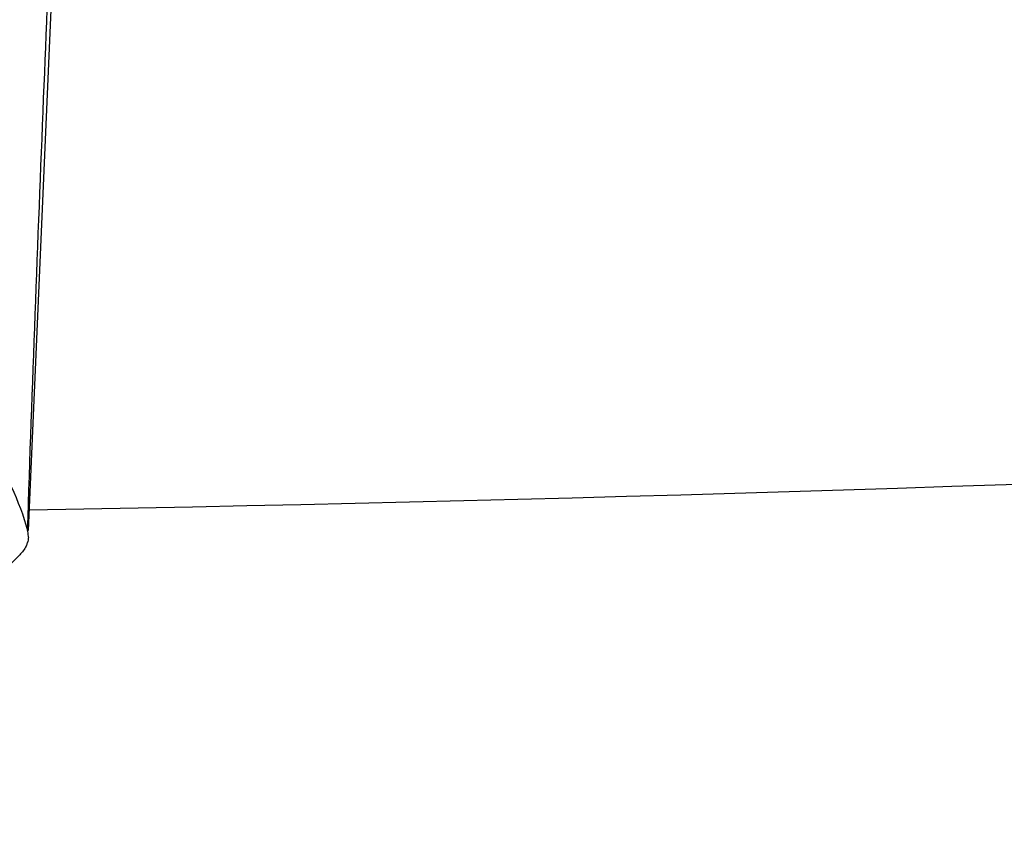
# Model space of a CAD drawing. Header units: millimetres. Extents: x 2676 to 3270, y -82 to 338.
# Tile 10 of 24: x 2886 to 2899, y 36 to 47. Entities that reach past the tile are written whole.
import ezdxf

# ---------------------------------------------------------------- set-up
doc = ezdxf.new("R2010")
doc.units = ezdxf.units.MM
doc.header["$LTSCALE"] = 0.1
doc.layers.add('MEMBER', color=7, linetype='Continuous')

msp = doc.modelspace()

# ---------------------------------------------------------------- linework, layer by layer
at = {"layer": 'MEMBER', "color": 7, "linetype": 'Continuous'}
msp.add_line((2885.8365, 39.8951), (2885.8464, 39.8079), dxfattribs=at)
msp.add_lwpolyline([(2885.8504, 39.8945), (2886.1687, 47.2353), (2886.5849, 54.1251), (2887.0868, 60.1667), (2887.651, 65.1098)], dxfattribs=at)
msp.add_arc((2873.125, 784.1562), 744.0937, 270.9809803, 274.538163, dxfattribs=at)
at = {"layer": 'MEMBER', "color": 9, "linetype": 'Continuous'}
msp.add_open_spline([(2885.8361, 39.8958), (2885.9006, 41.8129), (2886.04, 45.5332), (2886.2749, 50.9231), (2886.511, 55.9156), (2886.7378, 60.4554), (2886.9572, 64.4924), (2887.2224, 67.9898), (2887.5562, 70.9311), (2887.8538, 72.6984), (2888.0292, 73.484)], degree=3, knots=[0, 0, 0, 0, 0.1708479, 0.3315687, 0.4804952, 0.6159848, 0.7364057, 0.8405721, 0.9283099, 1, 1, 1, 1], dxfattribs=at)
at = {"layer": 'MEMBER', "color": 7, "linetype": 'Continuous'}
for points, knots in [([(2873.1178, 45.4226), (2873.8805, 45.4228), (2875.3889, 45.3558), (2877.589, 45.0589), (2879.6495, 44.5712), (2881.507, 43.9118), (2883.1047, 43.0979), (2884.3943, 42.1502), (2885.3377, 41.0934), (2885.7267, 40.291), (2885.8365, 39.8951)], [0, 0, 0, 0, 0.1563486, 0.3090083, 0.4544292, 0.5896037, 0.7121236, 0.8207127, 0.9157943, 1, 1, 1, 1]), ([(2885.8323, 39.7283), (2885.8278, 39.7143), (2885.8043, 39.656), (2885.7655, 39.6045), (2885.7317, 39.5703)], [0, 0, 0, 0, 0.233705, 1, 1, 1, 1]), ([(2885.7317, 39.5703), (2885.4348, 39.2699), (2884.8409, 38.6693), (2884.1001, 37.9169), (2883.506, 37.3164), (2883.0591, 36.868), (2882.6184, 36.4054), (2882.3063, 36.1119), (2882.1399, 35.9722)], [0, 0, 0, 0, 0.2492107, 0.4983077, 0.6229935, 0.7476001, 0.8718295, 1, 1, 1, 1])]:
    msp.add_open_spline(points, degree=3, knots=knots, dxfattribs=at)
msp.add_open_spline([(2885.8467, 39.8079), (2885.8457, 39.781), (2885.8406, 39.7539), (2885.8323, 39.7283)], degree=3, dxfattribs=at)

doc.saveas('drawing.dxf')
